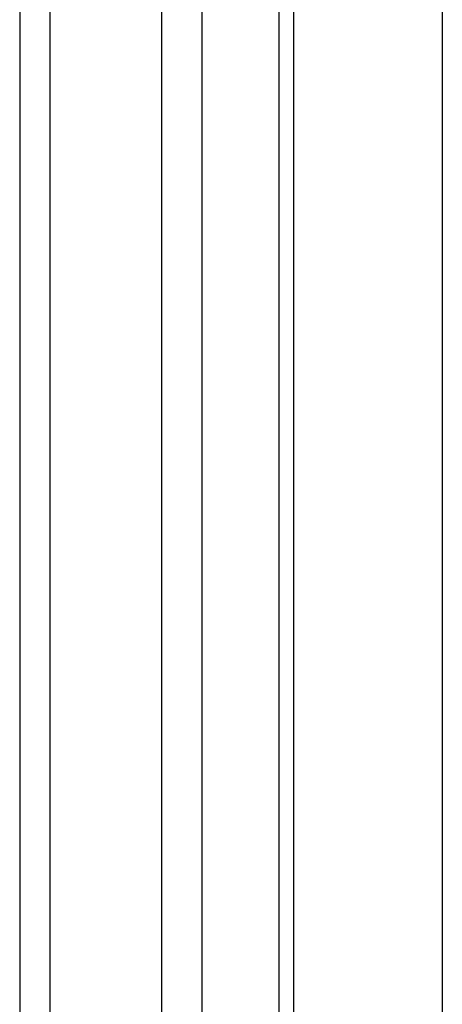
# Model space of a CAD drawing. Header units: millimetres. Extents: x 0 to 1118, y 0 to 864.
# Tile 96 of 254: x 865.85 to 869.2, y 652.38 to 660.18. Entities that reach past the tile are written whole.
import ezdxf

# ---------------------------------------------------------------- set-up
doc = ezdxf.new("R2010")
doc.units = ezdxf.units.MM

msp = doc.modelspace()

# ---------------------------------------------------------------- linework, layer by layer
at = {"color": 7, "linetype": 'Continuous', "lineweight": 25}
for p, q in [((867.2965, 611.7396), (867.2965, 687.6743)), ((869.1993, 686.6986), (869.1993, 611.7061)), ((867.9029, 685.678), (867.9029, 611.5021)), ((868.0207, 685.61), (868.0207, 611.4341)), ((866.9745, 664.7546), (866.9745, 639.7599)), ((865.8501, 663.8828), (865.8501, 640.8301)), ((866.0915, 640.8675), (866.0915, 663.9202))]:
    msp.add_line(p, q, dxfattribs=at)

doc.saveas('drawing.dxf')
